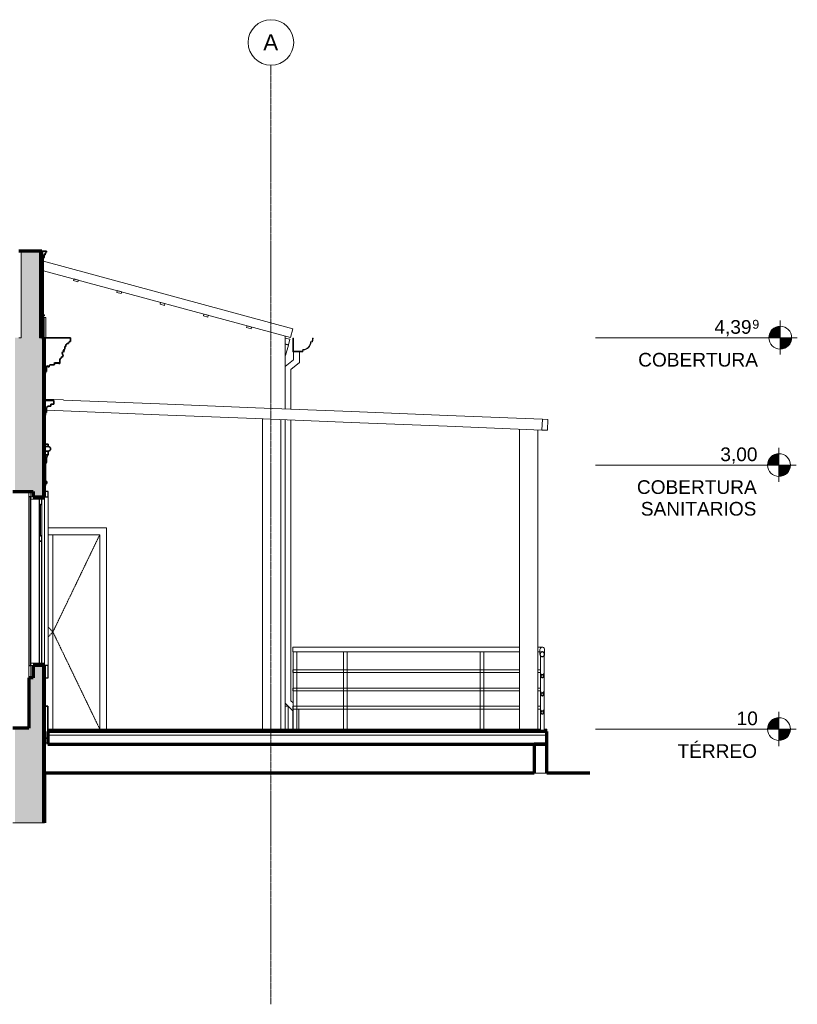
# Model space of a CAD drawing. Header units: millimetres. Extents: x -20585 to 33266, y -2043 to 8822.
# Tile 9 of 9: x 24728 to 33266, y -1993 to 8822. Entities that reach past the tile are written whole.
import ezdxf

# ---------------------------------------------------------------- set-up
doc = ezdxf.new("R2010")
doc.units = ezdxf.units.MM
doc.linetypes.add('_Tracejado pequeno', pattern=[2.25, 1.5, -0.75])
doc.linetypes.add('_Traço - ponto', pattern=[16, 12, -2, 0, -2])
for name, color, linetype, lineweight in [('A-DOOR', 31, 'Continuous', 18), ('A-DOOR-FRAM', 31, 'Continuous', 18), ('A-DOOR-HDLN', 31, '_Tracejado pequeno', 18), ('A-FLOR', 192, 'Continuous', 18), ('A-FLOR-HRAL', 11, 'Continuous', 18), ('A-FLOR-LEVL', 51, 'Continuous', 9), ('A-FLOR-MCUT', 51, 'Continuous', 18), ('A-GENM', 13, 'Continuous', 18), ('A-GLAZ', 151, 'Continuous', 18), ('A-GLAZ-CWMG', 51, 'Continuous', 18), ('A-ROOF', 132, 'Continuous', 18), ('A-ROOF-OTLN', 132, 'Continuous', 18), ('A-WALL', 113, 'Continuous', 18), ('A-WALL-PATT', 111, 'Continuous', 70), ('S-COLS', 52, 'Continuous', 18), ('S-GRID', 1, 'Continuous', 9), ('S-GRID-IDEN', 1, 'Continuous', 9)]:
    doc.layers.add(name, color=color, linetype=linetype, lineweight=lineweight)
doc.styles.add('Arial', font='arial.ttf', dxfattribs={"height": 150})
doc.styles.add('Arial_1', font='arial.ttf', dxfattribs={"height": 97.483633})
doc.styles.add('Arial_2', font='arial.ttf', dxfattribs={"height": 175})

# ---------------------------------------------------------------- blocks, each defined once
blk = doc.blocks.new('Double_Flush_-_Unequal_2422 - 1_54-4025860-CORTE F - CORTE DE IMPLANTAÇÃO')
at = {"layer": 'A-DOOR'}
for p, q in [((-3067, 3164), (-3067, 1030)), ((-3067, 1030), (-3067, 3164))]:
    blk.add_line(p, q, dxfattribs=at)
at = {"layer": 'A-DOOR-FRAM'}
for p, q in [((-2477, 3240), (-3118, 3240)), ((-3118, 3164), (-2553, 3164)), ((-2553, 3164), (-2553, 1030)), ((-2477, 1030), (-2477, 3240))]:
    blk.add_line(p, q, dxfattribs=at)
at = {"layer": 'A-DOOR-HDLN'}
for p, q in [((-2553, 3164), (-3067, 2097)), ((-3118, 2150), (-3067, 2097)), ((-3118, 2043), (-3067, 2097)), ((-3067, 2097), (-2553, 1030))]:
    blk.add_line(p, q, dxfattribs=at)
blk = doc.blocks.new('Generic Models 19 - Generic Models 19-3087287-CORTE F - CORTE DE IMPLANTAÇÃO')
at = {"layer": 'A-GENM', "lineweight": 35}
for p, q in [((-3140, 6279), (-3190, 6279)), ((-3190, 6279), (-3190, 6161)), ((-3140, 6269), (-3140, 6279)), ((-3180, 6161), (-3180, 6187)), ((-3180, 6187), (-3175, 6187)), ((-3175, 6187), (-3175, 6197)), ((-3175, 6197), (-3170, 6197)), ((-3170, 6197), (-3170, 6210)), ((-3170, 6210), (-3165, 6210)), ((-3165, 6210), (-3165, 6239)), ((-3165, 6239), (-3155, 6239)), ((-3155, 6239), (-3155, 6249)), ((-3155, 6249), (-3150, 6249)), ((-3142, 6269), (-3140, 6269)), ((-3190, 6161), (-3180, 6161)), ((-3190, 5579), (-3190, 5569)), ((-3180, 5579), (-3190, 5579)), ((-3190, 5569), (-3180, 5569)), ((-3190, 5549), (-3190, 5329)), ((-3165, 5549), (-3190, 5549)), ((-3180, 5569), (-3180, 5579)), ((-3165, 5329), (-3165, 5549)), ((-3190, 5329), (-3165, 5329))]:
    blk.add_line(p, q, dxfattribs=at)
at = {"layer": 'A-GENM'}
for p, q in [((-3140, 6279), (-3135, 6279)), ((-3135, 6269), (-3135, 6279)), ((-3170, 6187), (-3175, 6187)), ((-3175, 6161), (-3175, 6187)), ((-3165, 6197), (-3170, 6197)), ((-3170, 6197), (-3170, 6187)), ((-3170, 6187), (-3170, 5579)), ((-3160, 6210), (-3165, 6210)), ((-3165, 6197), (-3165, 6210)), ((-3160, 6210), (-3160, 6239)), ((-3150, 6239), (-3155, 6239)), ((-3145, 6249), (-3150, 6249)), ((-3150, 6239), (-3150, 6249)), ((-3135, 6269), (-3140, 6269)), ((-3175, 6161), (-3180, 6161)), ((-3160, 5579), (-3180, 5579)), ((-3180, 5569), (-3160, 5569)), ((-3170, 5569), (-3170, 5549)), ((-3145, 5549), (-3165, 5549)), ((-3160, 5569), (-3160, 5579)), ((-3145, 5329), (-3145, 5549)), ((-3170, 5329), (-3170, 5329)), ((-3165, 5329), (-3145, 5329))]:
    blk.add_line(p, q, dxfattribs=at)
at = {"layer": 'A-GENM', "lineweight": 35}
blk.add_arc((-3135, 6255), 16.4, 116.2448, 198.9261, dxfattribs=at)
at = {"layer": 'A-GENM'}
blk.add_open_spline([(-3145, 6249), (-3146, 6252), (-3146, 6256), (-3145, 6260), (-3144, 6263), (-3143, 6265), (-3140, 6267), (-3138, 6269), (-3137, 6269)], degree=3, knots=[0, 0, 0, 0, 0.333333, 0.5, 0.583333, 0.666667, 0.833333, 1, 1, 1, 1], dxfattribs=at)
blk = doc.blocks.new('Rectangular Mullion - 2x5 cm-3922211-CORTE F - CORTE DE IMPLANTAÇÃO')
at = {"layer": 'A-GLAZ-CWMG'}
for p, q in [((-935, 5459), (-940, 5440)), ((-940, 5440), (-892, 5426)), ((-887, 5446), (-935, 5459)), ((-892, 5426), (-887, 5446))]:
    blk.add_line(p, q, dxfattribs=at)
blk = doc.blocks.new('Rectangular Mullion - 4x6_3-3931228-CORTE F - CORTE DE IMPLANTAÇÃO')
at = {"layer": 'A-GLAZ-CWMG'}
for p, q in [((-518, 5325), (-465, 5311)), ((-465, 5311), (-482, 5250)), ((-482, 5250), (-518, 5260))]:
    blk.add_line(p, q, dxfattribs=at)
blk = doc.blocks.new('Window_CV - Window_CV - JN1 - 1 divisão-4329173-CORTE F - CORTE DE IMPLANTAÇÃO')
at = {"layer": 'A-GLAZ', "lineweight": 25}
for p, q in [((-3333, 3580), (-3333, 1730)), ((-3308, 3580), (-3333, 3580)), ((-3308, 1730), (-3308, 3580)), ((-3118, 3640), (-3158, 3640)), ((-3158, 3640), (-3158, 3580)), ((-3158, 3580), (-3118, 3580)), ((-3118, 3580), (-3118, 3640)), ((-3218, 3555), (-3218, 3495)), ((-3188, 3555), (-3218, 3555)), ((-3218, 3495), (-3188, 3495)), ((-3208, 3495), (-3208, 3154)), ((-3203, 3495), (-3208, 3495)), ((-3203, 3154), (-3203, 3495)), ((-3188, 3495), (-3188, 3555)), ((-3218, 3154), (-3218, 3094)), ((-3188, 3154), (-3218, 3154)), ((-3208, 3154), (-3203, 3154)), ((-3188, 3094), (-3188, 3154)), ((-3218, 3094), (-3188, 3094)), ((-3218, 3094), (-3218, 1755)), ((-3188, 3094), (-3218, 3094)), ((-3188, 1755), (-3188, 3094)), ((-3218, 1755), (-3188, 1755)), ((-3333, 1730), (-3308, 1730)), ((-3118, 1730), (-3158, 1730)), ((-3158, 1730), (-3158, 1594)), ((-3118, 1594), (-3118, 1730)), ((-3158, 1594), (-3118, 1594))]:
    blk.add_line(p, q, dxfattribs=at)
at = {"layer": 'A-GLAZ'}
for p, q in [((-3308, 3640), (-3308, 3580)), ((-3283, 3640), (-3308, 3640)), ((-3308, 3580), (-3283, 3580)), ((-3308, 3580), (-3308, 3555)), ((-3158, 3580), (-3308, 3580)), ((-3283, 3580), (-3283, 3640)), ((-3158, 3555), (-3158, 3580)), ((-3118, 3580), (-3118, 1730)), ((-3308, 3555), (-3158, 3555)), ((-3218, 3154), (-3218, 3495)), ((-3188, 3154), (-3188, 3495)), ((-3158, 1755), (-3158, 3555)), ((-3308, 1755), (-3308, 1730)), ((-3158, 1755), (-3308, 1755)), ((-3158, 1730), (-3158, 1755)), ((-3308, 1730), (-3308, 1594)), ((-3283, 1730), (-3308, 1730)), ((-3308, 1730), (-3158, 1730)), ((-3283, 1594), (-3283, 1730)), ((-3308, 1594), (-3283, 1594))]:
    blk.add_line(p, q, dxfattribs=at)
blk = doc.blocks.new('Railing - 4 cm-3948223-CORTE F - CORTE DE IMPLANTAÇÃO')
at = {"layer": 'A-FLOR-HRAL'}
for p, q in [((-428, 1880), (-428, 1030)), ((-408, 1880), (-428, 1880)), ((-388, 1880), (-408, 1880)), ((-388, 1030), (-388, 1880))]:
    blk.add_line(p, q, dxfattribs=at)
blk = doc.blocks.new('Railing - 4 cm-4350512-CORTE F - CORTE DE IMPLANTAÇÃO')
at = {"layer": 'A-FLOR-HRAL'}
for p, q in [((2286, 1837), (2286, 1009)), ((2326, 1009), (2326, 1837))]:
    blk.add_line(p, q, dxfattribs=at)
at = {"layer": 'A-FLOR-HRAL', "flags": 128}
blk.add_lwpolyline([(2286, 1009), (2288, 1009), (2294, 1009), (2302, 1009), (2311, 1009), (2319, 1009), (2324, 1009), (2326, 1009)], dxfattribs=at)
blk = doc.blocks.new('Railing - 4 cm-V21-CORTE F - CORTE DE IMPLANTAÇÃO')
at = {"layer": 'A-FLOR-HRAL'}
for p, q in [((1624, 1880), (1624, 1030)), ((1644, 1880), (1624, 1880)), ((1664, 1880), (1644, 1880)), ((1664, 1030), (1664, 1880))]:
    blk.add_line(p, q, dxfattribs=at)
blk = doc.blocks.new('Railing - Railing-3945987-CORTE F - CORTE DE IMPLANTAÇÃO')
at = {"layer": 'A-FLOR-HRAL'}
for p, q in [((2056, 1930), (-433, 1930)), ((-433, 1905), (-433, 1930)), ((-433, 1880), (-433, 1905)), ((-433, 1880), (2056, 1880)), ((2306, 1930), (2256, 1930)), ((2256, 1880), (2281, 1880)), ((2281, 1905), (2281, 1852)), ((2331, 1852), (2331, 1905)), ((-410, 1680), (-433, 1680)), ((-433, 1665), (-433, 1680)), ((-433, 1650), (-433, 1665)), ((-433, 1650), (-410, 1650)), ((142, 1680), (-407, 1680)), ((-407, 1650), (142, 1650)), ((1642, 1680), (146, 1680)), ((146, 1650), (1642, 1650)), ((2056, 1680), (1646, 1680)), ((1646, 1650), (2056, 1650)), ((2286, 1680), (2256, 1680)), ((2256, 1650), (2286, 1650)), ((2291, 1642), (2291, 1612)), ((2321, 1612), (2321, 1642)), ((-410, 1480), (-433, 1480)), ((-433, 1465), (-433, 1480)), ((-433, 1450), (-433, 1465)), ((-433, 1450), (-410, 1450)), ((142, 1480), (-407, 1480)), ((-407, 1450), (142, 1450)), ((1642, 1480), (146, 1480)), ((146, 1450), (1642, 1450)), ((2056, 1480), (1646, 1480)), ((1646, 1450), (2056, 1450)), ((2286, 1480), (2256, 1480)), ((2256, 1450), (2286, 1450)), ((2291, 1442), (2291, 1412)), ((2321, 1412), (2321, 1442)), ((-410, 1280), (-433, 1280)), ((-433, 1265), (-433, 1280)), ((-433, 1250), (-433, 1265)), ((-433, 1250), (-410, 1250)), ((142, 1280), (-407, 1280)), ((-407, 1250), (142, 1250)), ((1642, 1280), (146, 1280)), ((146, 1250), (1642, 1250)), ((2056, 1280), (1646, 1280)), ((1646, 1250), (2056, 1250)), ((2286, 1280), (2256, 1280)), ((2256, 1250), (2286, 1250)), ((2291, 1242), (2291, 1212)), ((2321, 1212), (2321, 1242))]:
    blk.add_line(p, q, dxfattribs=at)
at = {"layer": 'A-FLOR-HRAL', "flags": 128}
for points in [[(2281, 1905), (2282, 1911), (2285, 1918), (2289, 1923), (2294, 1927), (2300, 1929), (2306, 1930), (2313, 1929), (2319, 1927), (2324, 1923), (2328, 1918), (2331, 1911), (2331, 1905)], [(2331, 1905), (2331, 1911), (2328, 1918), (2324, 1923), (2319, 1927), (2313, 1929), (2306, 1930), (2300, 1929), (2294, 1927), (2289, 1923), (2285, 1918), (2282, 1911), (2281, 1905)]]:
    blk.add_lwpolyline(points, dxfattribs=at)
at = {"layer": 'A-FLOR-HRAL', "lineweight": 25, "flags": 128}
for points in [[(2331, 1852), (2331, 1858), (2329, 1864), (2325, 1869), (2321, 1873), (2315, 1876), (2309, 1877), (2303, 1877), (2298, 1876), (2292, 1873), (2288, 1869), (2284, 1864), (2282, 1858), (2281, 1852)], [(2281, 1852), (2282, 1846), (2284, 1841), (2288, 1836), (2292, 1832), (2298, 1829), (2303, 1827), (2309, 1827), (2315, 1829), (2321, 1832), (2325, 1836), (2329, 1841), (2331, 1846), (2331, 1852)], [(2321, 1612), (2321, 1616), (2320, 1619), (2318, 1622), (2315, 1625), (2312, 1626), (2308, 1627), (2305, 1627), (2301, 1626), (2298, 1625), (2295, 1622), (2293, 1619), (2292, 1616), (2291, 1612)], [(2291, 1612), (2292, 1609), (2293, 1605), (2295, 1602), (2298, 1600), (2301, 1598), (2305, 1597), (2308, 1597), (2312, 1598), (2315, 1600), (2318, 1602), (2320, 1605), (2321, 1609), (2321, 1612)], [(2321, 1412), (2321, 1416), (2320, 1419), (2318, 1422), (2315, 1425), (2312, 1426), (2308, 1427), (2305, 1427), (2301, 1426), (2298, 1425), (2295, 1422), (2293, 1419), (2292, 1416), (2291, 1412)], [(2291, 1412), (2292, 1409), (2293, 1405), (2295, 1402), (2298, 1400), (2301, 1398), (2305, 1397), (2308, 1397), (2312, 1398), (2315, 1400), (2318, 1402), (2320, 1405), (2321, 1409), (2321, 1412)], [(2321, 1212), (2321, 1216), (2320, 1219), (2318, 1222), (2315, 1225), (2312, 1226), (2308, 1227), (2305, 1227), (2301, 1226), (2298, 1225), (2295, 1222), (2293, 1219), (2292, 1216), (2291, 1212)], [(2291, 1212), (2292, 1209), (2293, 1205), (2295, 1202), (2298, 1200), (2301, 1198), (2305, 1197), (2308, 1197), (2312, 1198), (2315, 1200), (2318, 1202), (2320, 1205), (2321, 1209), (2321, 1212)]]:
    blk.add_lwpolyline(points, dxfattribs=at)
for name, p in [('Railing - 4 cm-3948223-CORTE F - CORTE DE IMPLANTAÇÃO', (0, 0)), ('Railing - 4 cm-V21-CORTE F - CORTE DE IMPLANTAÇÃO', (-1500, 0)), ('Railing - 4 cm-V21-CORTE F - CORTE DE IMPLANTAÇÃO', (0, 0)), ('Railing - 4 cm-4350512-CORTE F - CORTE DE IMPLANTAÇÃO', (0, 0))]:
    blk.add_blockref(name, p)
blk = doc.blocks.new('Rectangular Mullion - 6x12 cm metal-4019200-CORTE F - CORTE DE IMPLANTAÇÃO')
at = {"layer": 'A-GLAZ-CWMG'}
for p, q in [((1265, 4476), (2308, 4434)), ((2308, 4434), (2303, 4315)), ((2303, 4315), (1260, 4356))]:
    blk.add_line(p, q, dxfattribs=at)
blk = doc.blocks.new('Rectangular Mullion - 6x12 cm metal-3947384-CORTE F - CORTE DE IMPLANTAÇÃO')
at = {"layer": 'A-GLAZ-CWMG'}
for p, q in [((2308, 4434), (2303, 4315)), ((2368, 4432), (2308, 4434)), ((2363, 4312), (2368, 4432)), ((2303, 4315), (2363, 4312))]:
    blk.add_line(p, q, dxfattribs=at)
blk = doc.blocks.new('Rectangular Mullion - 6x12 cm metal-4019202-CORTE F - CORTE DE IMPLANTAÇÃO')
at = {"layer": 'A-GLAZ-CWMG'}
for p, q in [((211, 4518), (1265, 4476)), ((1260, 4356), (207, 4398))]:
    blk.add_line(p, q, dxfattribs=at)
blk = doc.blocks.new('Rectangular Mullion - 6x12 cm metal-V22-CORTE F - CORTE DE IMPLANTAÇÃO')
at = {"layer": 'A-GLAZ-CWMG'}
for p, q in [((-3158, 4653), (-2949, 4645)), ((-2954, 4525), (-3137, 4532))]:
    blk.add_line(p, q, dxfattribs=at)
blk = doc.blocks.new('Rectangular Mullion - 6x12 cm 2-4090239-CORTE F - CORTE DE IMPLANTAÇÃO')
at = {"layer": 'A-GLAZ-CWMG'}
for p, q in [((-482, 5248), (-518, 5258)), ((-482, 5248), (-513, 5132)), ((-513, 5132), (-518, 5133))]:
    blk.add_line(p, q, dxfattribs=at)
blk = doc.blocks.new('ornamento esquadrias - ornamento esquadrias-4133635-CORTE F - CORTE DE IMPLANTAÇÃO')
at = {"layer": 'A-GENM', "lineweight": 35}
for p, q in [((-3118, 4158), (-3158, 4158)), ((-3158, 4158), (-3158, 4133)), ((-3158, 4133), (-3158, 4083)), ((-3118, 4133), (-3158, 4133)), ((-3158, 4133), (-3118, 4133)), ((-3118, 4133), (-3118, 4158)), ((-3158, 4083), (-3118, 4083)), ((-3118, 4083), (-3158, 4083)), ((-3158, 4083), (-3158, 4043)), ((-3118, 4043), (-3158, 4043)), ((-3158, 4043), (-3158, 3996)), ((-3158, 4043), (-3118, 4043)), ((-3118, 4043), (-3118, 4083)), ((-3158, 3996), (-3138, 3996)), ((-3138, 3996), (-3158, 3996)), ((-3158, 3996), (-3158, 3961)), ((-3138, 3961), (-3158, 3961)), ((-3158, 3961), (-3158, 3938)), ((-3158, 3961), (-3138, 3961)), ((-3148, 3938), (-3158, 3938)), ((-3158, 3938), (-3158, 3669)), ((-3158, 3938), (-3148, 3938)), ((-3148, 3752), (-3148, 3938)), ((-3138, 3961), (-3138, 3996))]:
    blk.add_line(p, q, dxfattribs=at)
at = {"layer": 'A-GENM'}
blk.add_line((-3095, 4106), (-3094, 4106), dxfattribs=at)
at = {"layer": 'A-GENM', "lineweight": 35}
for centre, radius, start, end in [((-3118, 4108), 25, 270, 90), ((-3078, 3998), 60.8, 132.1264, 181.4598), ((-3112, 3936), 36.7, 136.5528, 177.1394), ((-3286, 3721), 137, 337.9797, 0.6531), ((-3148, 3737), 15, 270, 90)]:
    blk.add_arc(centre, radius, start, end, dxfattribs=at)
at = {"layer": 'A-GENM'}
for points, knots in [([(-3118, 4133), (-3116, 4133), (-3113, 4133), (-3109, 4131), (-3106, 4130), (-3105, 4129), (-3104, 4129)], [0, 0, 0, 0, 0.1428571, 0.2142857, 0.2857143, 0.3331063, 0.3331063, 0.3331063, 0.3331063]), ([(-3103, 4128), (-3102, 4127), (-3101, 4126), (-3099, 4124), (-3098, 4122), (-3097, 4120), (-3096, 4118), (-3095, 4117), (-3095, 4115), (-3094, 4114), (-3094, 4112), (-3093, 4109), (-3093, 4108), (-3094, 4106)], [0.3601427, 0.3601427, 0.3601427, 0.3601427, 0.4285714, 0.5, 0.5357143, 0.5714286, 0.6785714, 0.7053571, 0.7321429, 0.7857143, 0.8392857, 0.8928571, 1, 1, 1, 1]), ([(-3095, 4100), (-3095, 4100), (-3095, 4100), (-3095, 4099), (-3096, 4097), (-3098, 4094), (-3101, 4089), (-3107, 4085), (-3113, 4083), (-3117, 4083), (-3118, 4083)], [0.2184656, 0.2184656, 0.2184656, 0.2184656, 0.21875, 0.25, 0.3125, 0.375, 0.5, 0.75, 0.875, 1, 1, 1, 1]), ([(-3094, 4106), (-3094, 4106), (-3094, 4105), (-3094, 4103), (-3094, 4102), (-3095, 4101), (-3095, 4101)], [0, 0, 0, 0, 0.0625, 0.125, 0.1875, 0.2083382, 0.2083382, 0.2083382, 0.2083382]), ([(-3146, 3950), (-3146, 3950), (-3145, 3951), (-3145, 3951), (-3145, 3951)], [-0.61214035, -0.61214035, -0.61214035, -0.61214035, -0.58333333, -0.5821707, -0.5821707, -0.5821707, -0.5821707])]:
    blk.add_open_spline(points, degree=3, knots=knots, dxfattribs=at)
blk = doc.blocks.new('Generic Models 1 - Generic Models 24-4258923-CORTE F - CORTE DE IMPLANTAÇÃO')
at = {"layer": 'A-GENM', "lineweight": 35}
for p, q in [((-18715, 5174), (-18717, 5174)), ((-18717, 5174), (-18717, 5072)), ((-18715, 5073), (-18715, 5174)), ((-18652, 5174), (-18654, 5174)), ((-18654, 5174), (-18654, 5103)), ((-18654, 5103), (-18350, 4863)), ((-18652, 5104), (-18652, 5174)), ((-18348, 4864), (-18652, 5104)), ((-18717, 5072), (-18413, 4833)), ((-18411, 4834), (-18715, 5073)), ((-18413, 4833), (-18413, 1342)), ((-18411, 1341), (-18411, 4834)), ((-18350, 4863), (-18350, 1316)), ((-18348, 1315), (-18348, 4864)), ((-18413, 1342), (-18498, 1257)), ((-18496, 1256), (-18411, 1341)), ((-18350, 1316), (-18435, 1231)), ((-18433, 1230), (-18348, 1315)), ((-18498, 1257), (-18498, 989)), ((-18496, 987), (-18496, 1256)), ((-18435, 1231), (-18435, 926)), ((-18433, 924), (-18433, 1230)), ((-18498, 989), (-18533, 989)), ((-18533, 989), (-18533, 987)), ((-18533, 987), (-18496, 987)), ((-18435, 926), (-18533, 926)), ((-18533, 926), (-18533, 924)), ((-18533, 924), (-18433, 924))]:
    blk.add_line(p, q, dxfattribs=at)
at = {"layer": 'A-GENM'}
for p, q in [((-424, 5086), (-518, 5012)), ((-424, 5175), (-424, 5086)), ((-359, 5055), (-359, 5175)), ((-453, 4980), (-359, 5055)), ((-453, 4545), (-453, 4980)), ((-453, 1342), (-453, 4425)), ((-518, 1315), (-433, 1230)), ((-428, 1317), (-453, 1342)), ((-433, 1230), (-433, 1030)), ((-368, 1030), (-368, 1250)), ((-18533, 926), (-18533, 987)), ((-18498, 924), (-18498, 922))]:
    blk.add_line(p, q, dxfattribs=at)
blk = doc.blocks.new('ORNAMENTO SUPERIOR - ORNAMENTO SUPERIOR-4323885-CORTE F - CORTE DE IMPLANTAÇÃO')
at = {"layer": 'A-GENM', "lineweight": 35}
for p, q in [((-18348, 5329), (-18632, 5329)), ((-18632, 5329), (-18632, 5287)), ((-18348, 4939), (-18348, 5329)), ((-2875, 5329), (-3159, 5329)), ((-3159, 5329), (-3159, 4939)), ((-2875, 5287), (-2875, 5329)), ((-18632, 5287), (-18622, 5287)), ((-18622, 5287), (-18622, 5282)), ((-18622, 5282), (-18617, 5282)), ((-18617, 5282), (-18617, 5277)), ((-18617, 5277), (-18612, 5277)), ((-18612, 5277), (-18612, 5267)), ((-18612, 5267), (-18597, 5267)), ((-18597, 5267), (-18597, 5262)), ((-18597, 5262), (-18592, 5262)), ((-18592, 5262), (-18592, 5257)), ((-18592, 5257), (-18587, 5257)), ((-18587, 5257), (-18587, 5252)), ((-18587, 5252), (-18582, 5252)), ((-18582, 5252), (-18582, 5232)), ((-18582, 5232), (-18572, 5232)), ((-18572, 5232), (-18572, 5202)), ((-18572, 5202), (-18562, 5202)), ((-18562, 5202), (-18562, 5192)), ((-18562, 5192), (-18552, 5192)), ((-18552, 5192), (-18552, 5187)), ((-2955, 5187), (-2955, 5192)), ((-2955, 5192), (-2945, 5192)), ((-2945, 5192), (-2945, 5202)), ((-2945, 5202), (-2935, 5202)), ((-2935, 5202), (-2935, 5232)), ((-2935, 5232), (-2925, 5232)), ((-2925, 5232), (-2925, 5252)), ((-2925, 5252), (-2920, 5252)), ((-2920, 5252), (-2920, 5257)), ((-2920, 5257), (-2915, 5257)), ((-2915, 5257), (-2915, 5262)), ((-2915, 5262), (-2910, 5262)), ((-2910, 5262), (-2910, 5267)), ((-2910, 5267), (-2895, 5267)), ((-2895, 5267), (-2895, 5277)), ((-2895, 5277), (-2890, 5277)), ((-2890, 5277), (-2890, 5282)), ((-2890, 5282), (-2885, 5282)), ((-2885, 5287), (-2875, 5287)), ((-2885, 5282), (-2885, 5287)), ((-18552, 5187), (-18566, 5177)), ((-18546, 5117), (-18536, 5117)), ((-18536, 5117), (-18536, 5107)), ((-18536, 5107), (-18526, 5107)), ((-18526, 5107), (-18526, 5097)), ((-18526, 5097), (-18516, 5097)), ((-18516, 5097), (-18516, 5047)), ((-2991, 5047), (-2991, 5097)), ((-2991, 5097), (-2981, 5097)), ((-2981, 5097), (-2981, 5107)), ((-2981, 5107), (-2971, 5107)), ((-2971, 5107), (-2971, 5117)), ((-2971, 5117), (-2961, 5117)), ((-2941, 5177), (-2955, 5187)), ((-18516, 5047), (-18506, 5047)), ((-18506, 5047), (-18506, 5052)), ((-18506, 5052), (-18456, 5052)), ((-18452, 5032), (-18406, 5032)), ((-18406, 5032), (-18406, 5024)), ((-18406, 5024), (-18398, 5024)), ((-18398, 5024), (-18398, 5009)), ((-18398, 5009), (-18388, 5009)), ((-18368, 5009), (-18368, 4959)), ((-3139, 4959), (-3139, 5009)), ((-3119, 5009), (-3109, 5009)), ((-3109, 5009), (-3109, 5024)), ((-3109, 5024), (-3101, 5024)), ((-3101, 5024), (-3101, 5032)), ((-3101, 5032), (-3055, 5032)), ((-3051, 5052), (-3001, 5052)), ((-3001, 5052), (-3001, 5047)), ((-3001, 5047), (-2991, 5047)), ((-18368, 4959), (-18358, 4959)), ((-18358, 4959), (-18358, 4939)), ((-18358, 4939), (-18348, 4939)), ((-3159, 4939), (-3149, 4939)), ((-3149, 4939), (-3149, 4959)), ((-3149, 4959), (-3139, 4959))]:
    blk.add_line(p, q, dxfattribs=at)
at = {"layer": 'A-GENM'}
for p, q in [((-3119, 5009), (-3139, 5009)), ((-3001, 5047), (-3053, 5047))]:
    blk.add_line(p, q, dxfattribs=at)
at = {"layer": 'A-GENM', "lineweight": 35}
for centre, radius, start, end in [((-18561, 5158), 19, 325.4597, 104.5403), ((-18529, 5132), 22.6, 135.8597, 221.7664), ((-2946, 5158), 19, 75.4597, 214.5403), ((-2978, 5132), 22.6, 318.2336, 44.1403), ((-18452, 5037), 5.84, 134.5404, 270), ((-18462, 5047), 7.42, 317.6422, 42.3578), ((-18378, 5009), 10, 0, 182.8227), ((-3129, 5009), 10, 357.1773, 180), ((-3055, 5037), 5.84, 270, 45.4596), ((-3045, 5047), 7.42, 137.6422, 222.3578)]:
    blk.add_arc(centre, radius, start, end, dxfattribs=at)
at = {"layer": 'A-GENM'}
blk.add_open_spline([(-2961, 5147), (-2960, 5146), (-2958, 5143), (-2956, 5138), (-2955, 5132), (-2955, 5127), (-2957, 5121), (-2960, 5118), (-2961, 5117)], degree=3, dxfattribs=at)
blk.add_open_spline([(-3051, 5042), (-3050, 5041), (-3050, 5041), (-3049, 5039), (-3049, 5038), (-3049, 5037), (-3049, 5035), (-3050, 5035), (-3050, 5034), (-3051, 5034), (-3051, 5033), (-3052, 5033), (-3052, 5032), (-3053, 5032), (-3054, 5032), (-3054, 5032), (-3055, 5032)], degree=3, knots=[0, 0, 0, 0, 0.1, 0.2, 0.3, 0.4, 0.5, 0.55, 0.6, 0.65, 0.7, 0.75, 0.8, 0.85, 0.9, 1, 1, 1, 1], dxfattribs=at)
blk = doc.blocks.new('Embasamento - Embasamento-4325691-CORTE F - CORTE DE IMPLANTAÇÃO')
at = {"layer": 'A-GENM', "lineweight": 35}
for p, q in [((-18348, 1280), (-18383, 1280)), ((-18383, 1280), (-18383, 1030)), ((-18348, 920), (-18348, 1280)), ((-18383, 1030), (-18433, 1030)), ((-18433, 1030), (-18433, 920)), ((-18433, 920), (-18348, 920))]:
    blk.add_line(p, q, dxfattribs=at)
at = {"layer": 'A-GENM'}
for p, q in [((-518, 1280), (-483, 1280)), ((-518, 1030), (-518, 1280)), ((-483, 1280), (-483, 1030)), ((-18433, 875), (-18348, 875)), ((-18433, 865), (-18348, 865))]:
    blk.add_line(p, q, dxfattribs=at)
blk = doc.blocks.new('eMBASAMENTO 2 - eMBASAMENTO 2-4325788-CORTE F - CORTE DE IMPLANTAÇÃO')
at = {"layer": 'A-GENM', "lineweight": 35}
for p, q in [((-3123, 1280), (-3158, 1280)), ((-3158, 1280), (-3158, 930)), ((-3123, 930), (-3123, 1280)), ((-3158, 930), (-3123, 930))]:
    blk.add_line(p, q, dxfattribs=at)
blk = doc.blocks.new('ORNAMENTO 3 - ORNAMENTO 3-4325854-CORTE F - CORTE DE IMPLANTAÇÃO')
at = {"layer": 'A-GENM', "lineweight": 35}
for p, q in [((-3058, 4639), (-3158, 4639)), ((-3158, 4639), (-3158, 4478)), ((-3137, 4561), (-3118, 4578)), ((-3137, 4508), (-3137, 4561)), ((-3118, 4578), (-3088, 4578)), ((-3088, 4578), (-3088, 4598)), ((-3088, 4598), (-3058, 4598)), ((-3058, 4598), (-3058, 4639)), ((-3158, 4478), (-3148, 4478)), ((-3148, 4478), (-3148, 4508)), ((-3148, 4508), (-3137, 4508))]:
    blk.add_line(p, q, dxfattribs=at)
blk = doc.blocks.new('Level - M_Level Head ABNT-2835562-CORTE F - CORTE DE IMPLANTAÇÃO')
at = {"layer": 'A-FLOR-LEVL'}
h = blk.add_hatch(color=256, dxfattribs=at)
edge = h.paths.add_edge_path(flags=0)
edge.add_line((4905, 1030), (4780, 1030))
edge.add_arc((4905, 1030), 125, 90, 180, ccw=False)
edge.add_line((4905, 1155), (4905, 1030))
h = blk.add_hatch(color=256, dxfattribs=at)
edge = h.paths.add_edge_path(flags=0)
edge.add_arc((4905, 1030), 125, -90, 0, ccw=False)
edge.add_line((4905, 905), (4905, 1030))
edge.add_line((4905, 1030), (5030, 1030))
for p, q in [((4905, 1219), (4905, 844)), ((4905, 1030), (4905, 1155)), ((4711, 1030), (5092, 1030)), ((4780, 1030), (4905, 1030)), ((5030, 1030), (4905, 1030)), ((4905, 1030), (4905, 905))]:
    blk.add_line(p, q, dxfattribs=at)
blk.add_circle((4905, 1030), 125, dxfattribs=at)
for start, end in [(90, 180), (270, 0)]:
    blk.add_arc((4905, 1030), 125, start, end, dxfattribs=at)
blk = doc.blocks.new('Grid - Head Grid-11506-CORTE F - CORTE DE IMPLANTAÇÃO')
at = {"layer": 'S-GRID-IDEN'}
blk.add_circle((-673, 8572), 250, dxfattribs=at)

msp = doc.modelspace()

# ---------------------------------------------------------------- hatches: boundary and pattern name
at = {"layer": 'A-WALL-PATT'}
msp.add_hatch(color=256, dxfattribs=at).paths.add_polyline_path([(24745, 5329), (24945, 5329), (24945, 6279), (24745, 6279), (24745, 5497)], flags=0)
h = msp.add_hatch(color=256, dxfattribs=at)
h.paths.add_polyline_path([(24977, 0), (24977, 1594), (24827, 1594), (24827, 1040), (24677, 1040), (24677, 0)], flags=0)
h.paths.add_polyline_path([(24877, 3580), (24977, 3580), (24977, 5329), (24677, 5329), (24677, 3640), (24877, 3640), (24877, 3607)], flags=0)
at = {"layer": 'A-WALL-PATT', "lineweight": 18}
msp.add_hatch(color=256, dxfattribs=at).paths.add_polyline_path([(24977, 1594), (24977, 1730), (24877, 1730), (24877, 1594)], flags=0)

# ---------------------------------------------------------------- linework, layer by layer
at = {"layer": 'A-FLOR'}
for p, q in [((25037, 1030), (30447, 1030)), ((30487, 1030), (30517, 1030)), ((30517, 1003), (30517, 1030)), ((25037, 880), (25002, 880))]:
    msp.add_line(p, q, dxfattribs=at)
at = {"layer": 'A-FLOR', "lineweight": 70}
for p, q in [((30517, 1003), (25037, 1003)), ((25037, 1003), (25037, 863)), ((30517, 863), (30517, 1003)), ((25037, 863), (30517, 863)), ((30377, 545), (25002, 545)), ((25002, 545), (25002, 0)), ((30988, 545), (30517, 545))]:
    msp.add_line(p, q, dxfattribs=at)
at = {"layer": 'A-FLOR-LEVL'}
for p, q in [((33079, 5329), (31052, 5329)), ((31052, 3930), (33065, 3930)), ((33065, 1030), (31052, 1030))]:
    msp.add_line(p, q, dxfattribs=at)
at = {"layer": 'A-FLOR-MCUT'}
for p, q in [((30517, 993), (25037, 993)), ((30517, 963), (25037, 963))]:
    msp.add_line(p, q, dxfattribs=at)
at = {"layer": 'A-ROOF'}
for p, q in [((24990, 6169), (27727, 5426)), ((27701, 5330), (24990, 6065)), ((27701, 5330), (27727, 5426))]:
    msp.add_line(p, q, dxfattribs=at)
at = {"layer": 'A-ROOF-OTLN'}
for p, q in [((27733, 5324), (27728, 5324)), ((27728, 5324), (27728, 5175)), ((27733, 5180), (27733, 5324)), ((27944, 5324), (27941, 5288)), ((27949, 5323), (27944, 5324)), ((27945, 5284), (27949, 5323)), ((27836, 5200), (27833, 5180)), ((27837, 5175), (27840, 5195)), ((27941, 5288), (27921, 5284)), ((27926, 5280), (27945, 5284)), ((27728, 5175), (27837, 5175)), ((27833, 5180), (27733, 5180))]:
    msp.add_line(p, q, dxfattribs=at)
for radius, start, end in [(80.6, 267.0291, 2.9329), (85.6, 270, 359.964)]:
    msp.add_arc((27840, 5280), radius, start, end, dxfattribs=at)
at = {"layer": 'A-WALL', "lineweight": 70}
for p, q in [((24970, 6279), (24720, 6279)), ((24970, 5329), (24970, 6279)), ((25002, 5329), (24970, 5329)), ((25002, 3580), (25002, 5329)), ((24652, 3640), (24877, 3640)), ((24877, 3640), (24877, 3580)), ((24877, 3580), (25002, 3580)), ((25002, 1730), (24877, 1730)), ((24877, 1730), (24877, 1594)), ((25002, 545), (25002, 1730)), ((24877, 1594), (24827, 1594)), ((24827, 1594), (24827, 1040)), ((24827, 1040), (24652, 1040)), ((30377, 863), (30377, 545)), ((30517, 863), (30377, 863)), ((30517, 545), (30517, 863))]:
    msp.add_line(p, q, dxfattribs=at)
at = {"layer": 'A-WALL'}
for p, q in [((24745, 6279), (24745, 5329)), ((24945, 6279), (24945, 5329)), ((24968, 6279), (24968, 5329)), ((24745, 5329), (24720, 5329)), ((24970, 5329), (24945, 5329)), ((24977, 5329), (24977, 3580)), ((24999, 5329), (24999, 3580)), ((27642, 4548), (27642, 5346)), ((27642, 1030), (27642, 4427)), ((24827, 3640), (24827, 3580)), ((24827, 1730), (24827, 1594)), ((24977, 1730), (24977, 0)), ((24999, 1730), (24999, 0)), ((30377, 545), (30517, 545)), ((24652, 0), (25002, 0))]:
    msp.add_line(p, q, dxfattribs=at)
at = {"layer": 'S-COLS'}
for p, q in [((27394, 1030), (27394, 4437)), ((27594, 4429), (27594, 1030)), ((30217, 1030), (30217, 4324)), ((30417, 4316), (30417, 1030))]:
    msp.add_line(p, q, dxfattribs=at)
at = {"layer": 'S-GRID', "linetype": '_Traço - ponto'}
msp.add_line((27487, -1993), (27487, 8322), dxfattribs=at)

# ---------------------------------------------------------------- block references
at = {"layer": 'A-DOOR'}
msp.add_blockref('Double_Flush_-_Unequal_2422 - 1_54-4025860-CORTE F - CORTE DE IMPLANTAÇÃO', (28160, 0), dxfattribs=at)
at = {"layer": 'A-FLOR-HRAL'}
msp.add_blockref('Railing - Railing-3945987-CORTE F - CORTE DE IMPLANTAÇÃO', (28160, 0), dxfattribs=at)
at = {"layer": 'A-FLOR-LEVL'}
for p in [(28174, 4299), (28160, 2900), (28160, 0)]:
    msp.add_blockref('Level - M_Level Head ABNT-2835562-CORTE F - CORTE DE IMPLANTAÇÃO', p, dxfattribs=at)
at = {"layer": 'A-GENM'}
for name in ['Generic Models 19 - Generic Models 19-3087287-CORTE F - CORTE DE IMPLANTAÇÃO', 'ORNAMENTO SUPERIOR - ORNAMENTO SUPERIOR-4323885-CORTE F - CORTE DE IMPLANTAÇÃO', 'Generic Models 1 - Generic Models 24-4258923-CORTE F - CORTE DE IMPLANTAÇÃO', 'ORNAMENTO 3 - ORNAMENTO 3-4325854-CORTE F - CORTE DE IMPLANTAÇÃO', 'ornamento esquadrias - ornamento esquadrias-4133635-CORTE F - CORTE DE IMPLANTAÇÃO', 'Embasamento - Embasamento-4325691-CORTE F - CORTE DE IMPLANTAÇÃO', 'eMBASAMENTO 2 - eMBASAMENTO 2-4325788-CORTE F - CORTE DE IMPLANTAÇÃO']:
    msp.add_blockref(name, (28160, 0), dxfattribs=at)
at = {"layer": 'A-GLAZ'}
msp.add_blockref('Window_CV - Window_CV - JN1 - 1 divisão-4329173-CORTE F - CORTE DE IMPLANTAÇÃO', (28160, 0), dxfattribs=at)
at = {"layer": 'A-GLAZ-CWMG'}
for name, p in [('Rectangular Mullion - 2x5 cm-3922211-CORTE F - CORTE DE IMPLANTAÇÃO', (26260, 516)), ('Rectangular Mullion - 2x5 cm-3922211-CORTE F - CORTE DE IMPLANTAÇÃO', (26735, 387)), ('Rectangular Mullion - 2x5 cm-3922211-CORTE F - CORTE DE IMPLANTAÇÃO', (27210, 258)), ('Rectangular Mullion - 2x5 cm-3922211-CORTE F - CORTE DE IMPLANTAÇÃO', (27685, 129)), ('Rectangular Mullion - 2x5 cm-3922211-CORTE F - CORTE DE IMPLANTAÇÃO', (28160, 0)), ('Rectangular Mullion - 4x6_3-3931228-CORTE F - CORTE DE IMPLANTAÇÃO', (28160, 0)), ('Rectangular Mullion - 6x12 cm 2-4090239-CORTE F - CORTE DE IMPLANTAÇÃO', (28160, 0)), ('Rectangular Mullion - 6x12 cm metal-V22-CORTE F - CORTE DE IMPLANTAÇÃO', (28160, 0)), ('Rectangular Mullion - 6x12 cm metal-4019202-CORTE F - CORTE DE IMPLANTAÇÃO', (25000, 126)), ('Rectangular Mullion - 6x12 cm metal-4019202-CORTE F - CORTE DE IMPLANTAÇÃO', (26054, 84)), ('Rectangular Mullion - 6x12 cm metal-4019202-CORTE F - CORTE DE IMPLANTAÇÃO', (27107, 42)), ('Rectangular Mullion - 6x12 cm metal-4019202-CORTE F - CORTE DE IMPLANTAÇÃO', (28160, 0)), ('Rectangular Mullion - 6x12 cm metal-4019200-CORTE F - CORTE DE IMPLANTAÇÃO', (28160, 0)), ('Rectangular Mullion - 6x12 cm metal-3947384-CORTE F - CORTE DE IMPLANTAÇÃO', (28160, 0))]:
    msp.add_blockref(name, p, dxfattribs=at)
at = {"layer": 'S-GRID-IDEN'}
msp.add_blockref('Grid - Head Grid-11506-CORTE F - CORTE DE IMPLANTAÇÃO', (28160, 0), dxfattribs=at)

# ---------------------------------------------------------------- texts
at = {"layer": 'A-FLOR-LEVL', "attachment_point": 1}
for s, insert, char_height, width, style in [('4,39', (32356, 5522), 150, 505.06, 'Arial'), ('9', (32772, 5525), 97.5, 96.2, 'Arial_1'), ('COBERTURA', (31519, 5162), 150, 1615.4, 'Arial'), ('3,00', (32421, 4123), 150, 505.06, 'Arial'), ('COBERTURA', (31505, 3763), 150, 1615.4, 'Arial'), ('SANITARIOS', (31548, 3525), 150, 1563.29, 'Arial'), ('10', (32600, 1223), 150, 288.61, 'Arial'), ('TÉRREO', (31951, 863), 150, 1074.26, 'Arial')]:
    msp.add_mtext(s, dxfattribs=dict(at, insert=insert, char_height=char_height, width=width, style=style))
at = {"layer": 'S-GRID-IDEN', "insert": (27403, 8661), "char_height": 175, "width": 200.42, "attachment_point": 1, "style": 'Arial_2'}
msp.add_mtext('A', dxfattribs=at)

doc.saveas('drawing.dxf')
